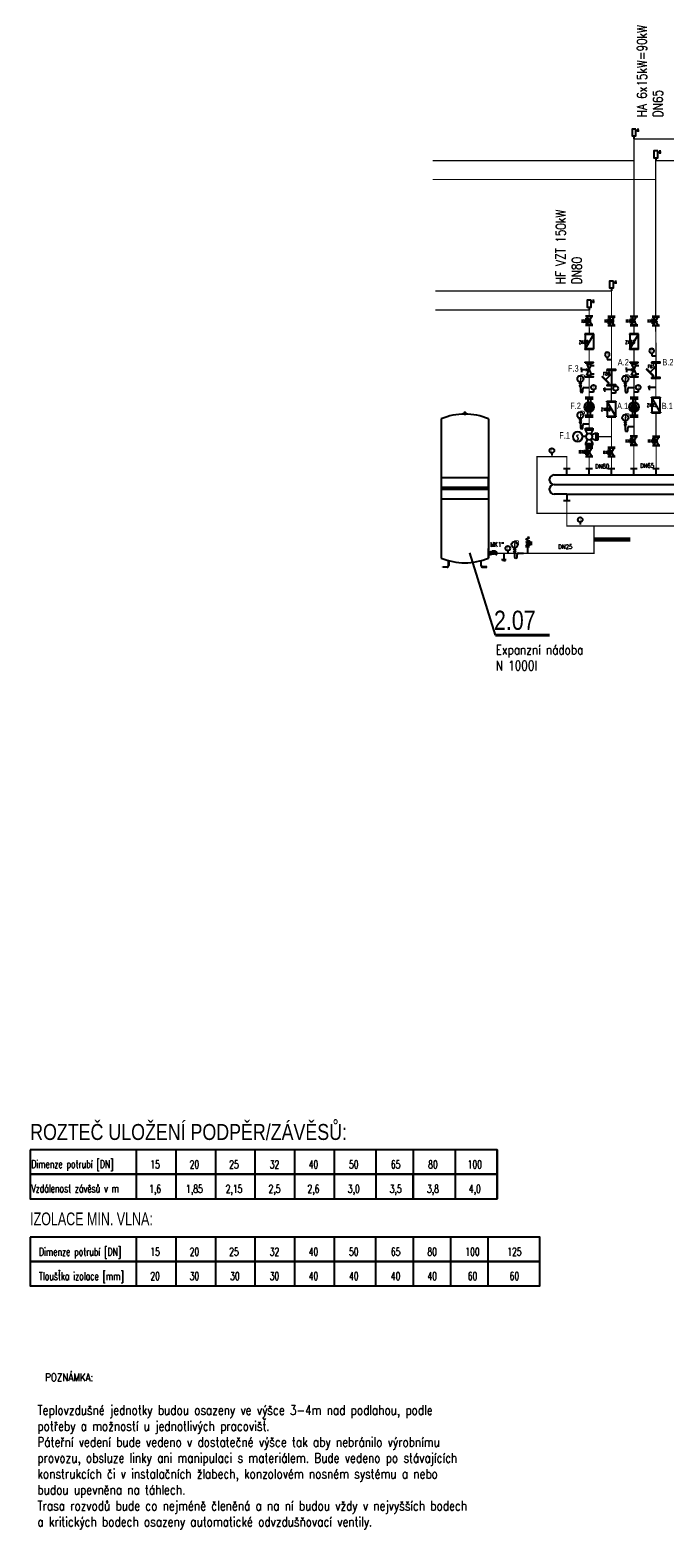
# Model space of a CAD drawing. Header units: millimetres. Extents: x -15830 to 4680139, y -28864 to 2281735.
# Tile 4 of 256: x 9867 to 19818, y -1836 to 21806. Entities that reach past the tile are written whole.
import ezdxf
from ezdxf.enums import TextEntityAlignment as Align

# ---------------------------------------------------------------- set-up
doc = ezdxf.new("R2010")
doc.units = ezdxf.units.MM
for name, pattern in [('ACAD_ISO04W100', [30, 24, -3, 0, -3]), ('DASHED', [19.05, 12.7, -6.35]), ('ČÁRKOVANÁ', [19.05, 12.7, -6.35])]:
    doc.linetypes.add(name, pattern=pattern)
for name, color, linetype in [('0 @ 100', 7, 'Continuous'), ('0 @ 50 (1)', 7, 'Continuous'), ('ARMATURY', 7, 'Continuous'), ('CH_armatury', 7, 'Continuous'), ('G armatury', 7, 'Continuous'), ('NWT-UT_TEXT', 90, 'Continuous'), ('NWT_UT_POZICE', 32, 'Continuous'), ('NWT_UT_PRIV', 1, 'Continuous'), ('NWT_UT_TEXT', 90, 'Continuous'), ('NWT_UT_ZARIZENI', 4, 'Continuous'), ('NWT_UT_ZARIZENÍ', 4, 'Continuous'), ('NWT_UT_ZPÁT', 150, 'DASHED'), ('UT_POZICE', 1, 'Continuous'), ('UT_SV', 3, 'ACAD_ISO04W100'), ('UT_TEXT', 90, 'Continuous')]:
    doc.layers.add(name, color=color, linetype=linetype)
doc.layers.add('G-TECHOLOGIE', color=6, linetype='Continuous', lineweight=20)
doc.layers.add('NEKO_armatury', color=7, linetype='Continuous', lineweight=25)
doc.styles.add('ARIAL', font='arial.ttf', dxfattribs={"width": 0.8})
doc.styles.add('ROMANS', font='romans.shx', dxfattribs={"width": 0.8})
doc.styles.add('Romans 0.7', font='romans.shx', dxfattribs={"width": 0.7})
doc.styles.add('ROMANSX', font='romansx.shx', dxfattribs={"width": 0.8})
doc.styles.get("Standard").update_dxf_attribs({"font": 'arial.ttf'})

# ---------------------------------------------------------------- blocks, each defined once
blk = doc.blocks.new('Vypouštěcí ventil')
at = {"layer": 'NEKO_armatury', "color": 0, "lineweight": -3}
for p, q in [((0, 0), (0, -5)), ((-1, -5), (-1, -4)), ((0, -5), (-1, -5)), ((0, -5), (1, -5)), ((1, -5), (1, -4))]:
    blk.add_line(p, q, dxfattribs=at)
blk = doc.blocks.new('TEPLOMĚR')
at = {"layer": 'NEKO_armatury', "color": 0, "lineweight": -3}
blk.add_line((0, 3.8), (0, 1.1), dxfattribs=at)
blk.add_circle((0, 6.2), 2.5, dxfattribs=at)
blk.add_text('T', height=2.5, dxfattribs=at).set_placement((0, 6.2), align=Align.MIDDLE_CENTER)
blk = doc.blocks.new('*U718')
at = {"layer": '0 @ 100', "color": 7}
blk.add_text('P', height=6.7, dxfattribs=at).set_placement((-10.1, 7))
at = {"layer": '0 @ 50 (1)', "color": 7}
blk.add_text('P', height=3.35, dxfattribs=at).set_placement((-10.1, 7))
blk = doc.blocks.new('MANOMETR SMYČKA')
at = {"layer": 'NEKO_armatury', "lineweight": -3}
for p, q in [((-7.8, 4.55), (-10.4, 4.55)), ((-10.4, 1.3), (-7.8, 4.55)), ((-7.8, 1.3), (-10.4, 4.55)), ((-10.4, 1.3), (-7.8, 1.3)), ((-9.1, 5.85), (-9.1, 4.55)), ((-9.1, 4.55), (-7.8, 4.55)), ((-9.1, 1.3), (-9.1, -3.9)), ((-5.2, 0), (0, 0)), ((-7.8, -5.2), (-7.8, -5.2)), ((-6.5, -3.9), (-6.5, -1.3))]:
    blk.add_line(p, q, dxfattribs=at)
blk.add_circle((-9.1, 9.1), 3.25, dxfattribs=at)
for centre, start, end in [((-7.8, -3.9), 180, 270), ((-7.8, -3.9), 270, 0), ((-5.2, -1.3), 90, 180)]:
    blk.add_arc(centre, 1.3, start, end, dxfattribs=at)
blk.add_blockref('*U718', (0, 0))
blk = doc.blocks.new('ČERPADLO S PLYNULOU ZMĚNOU OTÁČEK (PŘÍRUBOVÉ)')
at = {"layer": 'NEKO_armatury', "lineweight": -3}
blk.add_hatch(color=256, dxfattribs=at).paths.add_polyline_path([(26043.9, 27754.7), (26042.6, 27752.3), (26045.3, 27752.3)])
for p, q in [((26040.8, 27758.7), (26047.1, 27758.7)), ((26047.1, 27757.4), (26040.8, 27757.4)), ((26043.9, 27757.4), (26042.1, 27757.4)), ((26043.9, 27757.4), (26042.9, 27757.4)), ((26042.9, 27757.4), (26042.9, 27755)), ((26043.9, 27757.4), (26045.8, 27757.4)), ((26043.9, 27757.4), (26047.1, 27757.4)), ((26043.9, 27757.4), (26044.9, 27757.4)), ((26044.9, 27757.4), (26044.9, 27755)), ((26040.7, 27749.1), (26043.9, 27754.7)), ((26040.7, 27749.1), (26047.2, 27749.1)), ((26047.1, 27744.4), (26040.8, 27744.4)), ((26041.2, 27749.9), (26046.7, 27749.9)), ((26041.7, 27750.8), (26046.2, 27750.8)), ((26042.1, 27751.5), (26045.8, 27751.5)), ((26043.9, 27744.4), (26042.1, 27744.4)), ((26042.5, 27752.1), (26045.4, 27752.1)), ((26042.6, 27752.3), (26045.3, 27752.3)), ((26042.9, 27744.4), (26042.9, 27746.8)), ((26043.9, 27744.4), (26042.9, 27744.4)), ((26043.9, 27754.7), (26047.2, 27749.1)), ((26043.9, 27744.4), (26045.8, 27744.4)), ((26043.9, 27744.4), (26047.1, 27744.4)), ((26043.9, 27744.4), (26044.9, 27744.4)), ((26044.9, 27744.4), (26044.9, 27746.8)), ((26040.8, 27743.2), (26047.1, 27743.2))]:
    blk.add_line(p, q, dxfattribs=at)
blk.add_circle((26043.9, 27750.9), 3.75, dxfattribs=at)
blk = doc.blocks.new('ČERPADLO-E PŘÍBUBOVÉ')
at = {"layer": 'NEKO_armatury', "lineweight": -3}
blk.add_blockref('ČERPADLO S PLYNULOU ZMĚNOU OTÁČEK (PŘÍRUBOVÉ)', (-26043.9, -27743.2), dxfattribs=at)
blk = doc.blocks.new('A$C00DB090D')
at = {"layer": 'CH_armatury', "color": 0}
for p, q in [((72, 245), (-68, 245)), ((-68, 245), (-68, 235)), ((72, 235), (72, 245)), ((70, 10), (-70, 10)), ((-70, 10), (-70, 0)), ((70, 0), (-70, 0)), ((72, 235), (-68, 235)), ((-63, 235), (-63, 10)), ((67, 235), (-63, 10)), ((51, 0), (-51, 0)), ((53, 235), (-50, 235)), ((67, 235), (67, 10)), ((70, 0), (70, 10))]:
    blk.add_line(p, q, dxfattribs=at)
blk = doc.blocks.new('RUČNÍ REGULAČNÍ VENTIL PŘÍRUBOVÝ')
at = {"layer": 'NEKO_armatury', "color": 0, "lineweight": -3}
for p, q in [((-5.9, 5.4), (-5.9, 7.2)), ((-2.5, 5.4), (-5.9, 5.4)), ((-5.9, 5.4), (-5.9, 3.5)), ((-3.1, 10.8), (3.1, 10.8)), ((-3.1, 0), (3.1, 0)), ((-2.5, 6), (0, 5.4)), ((-2.5, 4.7), (0, 5.4)), ((0, 5.4), (-2.5, 5.4)), ((-1.9, 9.8), (1.9, 9.8)), ((-1.9, 1), (1.9, 9.8)), ((-1.9, 9.8), (1.9, 1)), ((-1.9, 1), (1.9, 1)), ((1.9, 9.8), (1.4, 8.6)), ((1.4, 8.6), (3.9, 8.6)), ((1.9, 1), (1.4, 2.2)), ((1.4, 2.2), (3.9, 2.2))]:
    blk.add_line(p, q, dxfattribs=at)
at = {"layer": 'NEKO_armatury', "color": 0}
for points in [[(-3.1, 10.8), (-3.1, 11.2), (3.1, 11.2), (3.1, 10.8), (-3.1, 10.8)], [(-3.1, -0.4), (-3.1, 0), (3.1, 0), (3.1, -0.4), (-3.1, -0.4)]]:
    blk.add_lwpolyline(points, dxfattribs=at)
blk = doc.blocks.new('A$C04BD0CC1')
at = {"layer": 'NEKO_armatury', "ltscale": 40}
for p, q in [((-62, 267), (-166, 267)), ((-123, 327), (-123, 219)), ((0, 93), (0, 0))]:
    blk.add_line(p, q, dxfattribs=at)
blk.add_lwpolyline([(-62, 307), (62, 307), (62, 93), (-62, 93)], close=True, dxfattribs=at)
blk = doc.blocks.new('A$C64BC6BFD')
at = {"layer": 'CH_armatury'}
for p, q in [((-239, 32), (-239, -32)), ((-10, 0), (-239, 0)), ((-10, 32), (-10, -32)), ((-70, 0), (-158, -88))]:
    blk.add_line(p, q, dxfattribs=at)
for points in [[(-239, -70), (-249, -70), (-249, 70), (-239, 70)], [(0, -70), (-10, -70), (-10, 70), (0, 70)], [(-109, -138), (-116, -145), (-215, -46), (-208, -39)]]:
    blk.add_lwpolyline(points, close=True, dxfattribs=at)
blk = doc.blocks.new('3EV')
at = {"layer": 'NWT_UT_ZARIZENÍ', "color": 2}
for p, q in [((62, 125), (0, 125)), ((0, 125), (0, -125)), ((206, 62), (62, 125)), ((62, 125), (62, -125)), ((301, 113), (301, 225)), ((394, 62), (537, 125)), ((537, 125), (600, 125)), ((537, 125), (537, -125)), ((600, 125), (600, -125)), ((0, -125), (62, -125)), ((62, -125), (206, -62)), ((175, -238), (238, -94)), ((425, -238), (175, -238)), ((175, -238), (175, -300)), ((175, -300), (425, -300)), ((362, -94), (425, -238)), ((537, -125), (394, -62)), ((425, -300), (425, -238)), ((600, -125), (537, -125))]:
    blk.add_line(p, q, dxfattribs=at)
for centre, radius in [((301, 399), 173), ((300, 0), 112)]:
    blk.add_circle(centre, radius, dxfattribs=at)
for points in [[(62, 125), (62, 62), (0, 125), (0, 62)], [(537, 125), (537, 62), (600, 125), (600, 62)], [(62, -62), (62, -125), (0, -62), (0, -125)], [(237, -238), (175, -238), (237, -300), (175, -300)], [(425, -300), (362, -300), (425, -238), (362, -238)], [(537, -62), (537, -125), (600, -62), (600, -125)]]:
    blk.add_solid(points, dxfattribs=at)
at = {"layer": 'NWT_UT_ZARIZENÍ', "color": 2, "style": 'ROMANS'}
blk.add_text('~', height=220, rotation=179.8187, dxfattribs=at).set_placement((438, 493))
blk = doc.blocks.new('MKoprava')
at = {"layer": 'NWT_UT_ZARIZENI', "color": 2, "extrusion": (0, 1, 0)}
for p, q in [((259779, 68565), (259779, 68600)), ((259794, 68600), (259779, 68600)), ((259794, 68591), (259779, 68591)), ((259794, 68574), (259779, 68574)), ((259794, 68565), (259779, 68565)), ((259794, 68600), (259794, 68565)), ((259794, 68597), (259796, 68597)), ((259794, 68568), (259796, 68568)), ((259796, 68568), (259796, 68597)), ((259796, 68592), (259819, 68592)), ((259796, 68573), (259819, 68573)), ((259798, 68595), (259798, 68610)), ((259801, 68595), (259798, 68595)), ((259800, 68612), (259841, 68612)), ((259801, 68595), (259801, 68600)), ((259803, 68602), (259841, 68602)), ((259814, 68610), (259822, 68610)), ((259814, 68606), (259814, 68610)), ((259814, 68606), (259822, 68606)), ((259817, 68606), (259817, 68610)), ((259818, 68606), (259818, 68610)), ((259819, 68592), (259820, 68593)), ((259819, 68572), (259820, 68572)), ((259820, 68593), (259824, 68593)), ((259820, 68572), (259825, 68572)), ((259821, 68602), (259821, 68597)), ((259821, 68597), (259825, 68597)), ((259822, 68606), (259822, 68610)), ((259822, 68602), (259822, 68597)), ((259824, 68595), (259839, 68595)), ((259824, 68595), (259824, 68593)), ((259825, 68611), (259838, 68611)), ((259825, 68611), (259825, 68602)), ((259825, 68602), (259825, 68595)), ((259825, 68597), (259829, 68597)), ((259825, 68572), (259828, 68571)), ((259828, 68597), (259828, 68602)), ((259828, 68571), (259836, 68571)), ((259829, 68602), (259829, 68597)), ((259833, 68601), (259829, 68601)), ((259829, 68601), (259829, 68596)), ((259829, 68596), (259833, 68596)), ((259833, 68596), (259833, 68601)), ((259834, 68602), (259834, 68597)), ((259834, 68597), (259838, 68597)), ((259836, 68571), (259837, 68571)), ((259837, 68570), (259845, 68570)), ((259838, 68611), (259838, 68602)), ((259838, 68602), (259838, 68595)), ((259838, 68602), (259838, 68597)), ((259838, 68597), (259841, 68597)), ((259839, 68595), (259839, 68594)), ((259839, 68594), (259845, 68594)), ((259841, 68602), (259841, 68612)), ((259841, 68602), (259841, 68597)), ((259847, 68600), (259847, 68564)), ((259847, 68600), (259865, 68600)), ((259847, 68591), (259865, 68591)), ((259847, 68573), (259865, 68573)), ((259847, 68564), (259865, 68564)), ((259865, 68600), (259865, 68564))]:
    blk.add_line(p, q, dxfattribs=at)
at = {"layer": 'NWT_UT_ZARIZENI', "color": 2}
for p, q in [((259794, 68597), (259794, 68568)), ((259796, 68568), (259796, 68597)), ((259819, 68592), (259819, 68591)), ((259819, 68574), (259819, 68573)), ((259820, 68593), (259820, 68590)), ((259820, 68574), (259820, 68572)), ((259825, 68586), (259825, 68592)), ((259825, 68572), (259825, 68579)), ((259828, 68571), (259828, 68592)), ((259836, 68571), (259836, 68592)), ((259837, 68570), (259837, 68593)), ((259845, 68594), (259845, 68570))]:
    blk.add_line(p, q, dxfattribs=at)
blk.add_circle((259817, 68582), 8.5, dxfattribs=at)
at = {"layer": 'NWT_UT_ZARIZENI', "color": 2, "extrusion": (0, 0, -1)}
blk.add_circle((-259817, 68582), 2.5, dxfattribs=at)
for centre, radius, start, end in [((-259794, 68598), 0.4, 270, 330), ((-259794, 68567), 0.4, 30, 90), ((-259796, 68597), 0.4, 90, 180), ((-259796, 68568), 0.4, 180, 270), ((-259803, 68600), 2, 0, 90), ((-259819, 68593), 0.5, 210, 270), ((-259819, 68572), 0.5, 90, 150), ((-259820, 68593), 0.5, 30, 90), ((-259820, 68572), 0.5, 270, 330), ((-259825, 68570), 2, 90, 107.073), ((-259828, 68573), 2, 270, 287.073), ((-259836, 68570), 0.5, 90, 135), ((-259837, 68571), 0.5, 270, 315), ((-259845, 68596), 2, 180, 270), ((-259845, 68568), 2, 90, 180)]:
    blk.add_arc(centre, radius, start, end, dxfattribs=at)
at = {"layer": 'NWT_UT_ZARIZENI', "color": 2}
for centre, radius, start, end in [((259800, 68610), 2.5, 90, 180), ((259843, 68621), 33.9, 234.358, 237.0714), ((259826, 68594), 2.03, 236.2651, 254.6002), ((259828, 68601), 9.06, 255.5476, 268.5401), ((259831, 68601), 9.67, 250.8239, 299.0131), ((259827, 68590), 1.96, 70.7883, 88.3356), ((259835, 68594), 1.77, 306.2437, 335.0985), ((259824, 68617), 26.8, 297.7791, 302.6958), ((259837, 68592), 0.951, 119.282, 149.4036)]:
    blk.add_arc(centre, radius, start, end, dxfattribs=at)

msp = doc.modelspace()

# ---------------------------------------------------------------- linework, layer by layer
at = {"layer": 'ARMATURY'}
for p, q in [((17666.477, 13759.448), (17636.477, 13715.948)), ((17636.477, 13715.948), (17694.977, 13715.948)), ((17637.595, 13823.201), (17695.48, 13848.78)), ((17666.537, 13810.411), (17637.595, 13823.201)), ((17666.537, 13784.831), (17637.595, 13772.042)), ((17666.537, 13759.252), (17637.595, 13772.042)), ((17709.809, 13787.711), (17666.309, 13759.211)), ((17694.977, 13715.948), (17666.477, 13759.448)), ((17666.537, 13861.57), (17695.48, 13848.78)), ((17666.537, 13810.411), (17695.48, 13797.621)), ((17666.537, 13784.831), (17695.48, 13797.621)), ((17709.809, 13729.211), (17709.809, 13787.711)), ((17720.085, 13787.09), (17720.085, 13728.59)), ((17694.355, 13705.672), (17635.855, 13705.672)), ((17665.105, 13705.672), (17665.105, 13603.777))]:
    msp.add_line(p, q, dxfattribs=at)
msp.add_lwpolyline([(17666.537, 13759.252), (17709.809, 13729.211)], dxfattribs=at)
at = {"layer": 'G armatury'}
for p, q in [((18582.828, 17209.554), (18582.828, 17291.105)), ((18597.102, 17308.515), (18666.309, 17188.646)), ((18597.102, 17188.646), (18666.309, 17308.515)), ((18932.828, 17202.829), (18932.828, 17284.38)), ((18947.102, 17301.79), (19016.309, 17181.921)), ((18947.102, 17181.921), (19016.309, 17301.79)), ((19285.617, 17204.687), (19285.617, 17286.238)), ((19299.891, 17303.649), (19369.098, 17183.779)), ((19299.891, 17183.779), (19369.098, 17303.649)), ((19627.16, 17202.829), (19627.16, 17284.38)), ((19641.434, 17301.79), (19710.641, 17181.921)), ((19641.434, 17181.921), (19710.641, 17301.79)), ((18631.705, 17248.581), (18582.828, 17248.581)), ((18597.102, 17188.646), (18666.309, 17188.646)), ((18981.705, 17241.856), (18932.828, 17241.856)), ((18947.102, 17181.921), (19016.309, 17181.921)), ((19334.494, 17243.714), (19285.617, 17243.714)), ((19299.891, 17183.779), (19369.098, 17183.779)), ((19676.037, 17241.856), (19627.16, 17241.856)), ((19641.434, 17181.921), (19710.641, 17181.921)), ((19282.853, 15324.705), (19282.853, 15406.256)), ((19297.127, 15423.666), (19366.334, 15303.797)), ((19297.127, 15303.797), (19366.334, 15423.666)), ((19632.853, 15324.705), (19632.853, 15406.256)), ((19716.334, 15423.666), (19647.127, 15303.797)), ((19716.334, 15303.797), (19647.127, 15423.666)), ((18582.853, 15147.345), (18582.853, 15228.896)), ((18631.731, 15186.372), (18582.853, 15186.372)), ((18597.127, 15246.307), (18666.334, 15126.437)), ((18597.127, 15126.437), (18666.334, 15246.307)), ((18932.853, 15147.345), (18932.853, 15228.896)), ((18981.731, 15186.372), (18932.853, 15186.372)), ((18947.127, 15246.307), (19016.334, 15126.437)), ((18947.127, 15126.437), (19016.334, 15246.307)), ((19331.731, 15363.732), (19282.853, 15363.732)), ((19297.127, 15303.797), (19366.334, 15303.797)), ((19681.731, 15363.732), (19632.853, 15363.732))]:
    msp.add_line(p, q, dxfattribs=at)
at = {"layer": 'G-TECHOLOGIE', "color": 7}
for p, q in [((18689.374, 17326.797), (18574.037, 17326.797)), ((18689.374, 17308.515), (18574.037, 17308.515)), ((19039.374, 17320.072), (18924.037, 17320.072)), ((19039.374, 17301.79), (18924.037, 17301.79)), ((19392.163, 17321.93), (19276.826, 17321.93)), ((19392.163, 17303.649), (19276.826, 17303.649)), ((19733.706, 17320.072), (19618.369, 17320.072)), ((19733.706, 17301.79), (19618.369, 17301.79)), ((18689.374, 17188.646), (18574.037, 17188.646)), ((18689.374, 17170.365), (18574.037, 17170.365)), ((18689.374, 17170.365), (18574.037, 17170.365)), ((19039.374, 17181.921), (18924.037, 17181.921)), ((19039.374, 17163.64), (18924.037, 17163.64)), ((19039.374, 17163.64), (18924.037, 17163.64)), ((19392.163, 17183.779), (19276.826, 17183.779)), ((19392.163, 17165.498), (19276.826, 17165.498)), ((19392.163, 17165.498), (19276.826, 17165.498)), ((19733.706, 17181.921), (19618.369, 17181.921)), ((19733.706, 17163.64), (19618.369, 17163.64)), ((19733.706, 17163.64), (19618.369, 17163.64)), ((19389.399, 15441.948), (19274.062, 15441.948)), ((19389.399, 15423.666), (19274.062, 15423.666)), ((19389.399, 15423.666), (19274.062, 15423.666)), ((19389.399, 15423.666), (19274.062, 15423.666)), ((19624.062, 15441.948), (19739.399, 15441.948)), ((19624.062, 15423.666), (19739.399, 15423.666)), ((19624.062, 15423.666), (19739.399, 15423.666)), ((19624.062, 15423.666), (19739.399, 15423.666)), ((18689.399, 15264.588), (18574.062, 15264.588)), ((18689.399, 15246.307), (18574.062, 15246.307)), ((18689.399, 15246.307), (18574.062, 15246.307)), ((18689.399, 15246.307), (18574.062, 15246.307)), ((19039.399, 15264.588), (18924.062, 15264.588)), ((19039.399, 15246.307), (18924.062, 15246.307)), ((19039.399, 15246.307), (18924.062, 15246.307)), ((19039.399, 15246.307), (18924.062, 15246.307)), ((19389.399, 15303.797), (19274.062, 15303.797)), ((19389.399, 15285.516), (19274.062, 15285.516)), ((19389.399, 15285.516), (19274.062, 15285.516)), ((19624.062, 15303.797), (19739.399, 15303.797)), ((19624.062, 15285.516), (19739.399, 15285.516)), ((19624.062, 15285.516), (19739.399, 15285.516)), ((18689.399, 15126.437), (18574.062, 15126.437)), ((18689.399, 15108.156), (18574.062, 15108.156)), ((18689.399, 15108.156), (18574.062, 15108.156)), ((19039.399, 15126.437), (18924.062, 15126.437)), ((19039.399, 15108.156), (18924.062, 15108.156)), ((19039.399, 15108.156), (18924.062, 15108.156))]:
    msp.add_line(p, q, dxfattribs=at)
at = {"layer": 'NEKO_armatury'}
for points in [[(18914.662, 16640.946), (18981.731, 16640.946)], [(19611.898, 16699.264), (19678.967, 16699.264)], [(18698.799, 16128.375), (18631.731, 16128.375)], [(19047.073, 16111.382), (18980.004, 16111.382)], [(19401.563, 16128.375), (19334.494, 16128.375)]]:
    msp.add_lwpolyline(points, dxfattribs=at)
at = {"layer": 'NWT_UT_PRIV', "const_width": 20}
for points in [[(19334.494, 17321.93), (19334.494, 20100.888), (22573.146, 20100.888)], [(19334.494, 19759.355), (16176.221, 19759.355)], [(18981.731, 17321.93), (18981.731, 17417.718)], [(18633.457, 17041.228), (18631.731, 17165.498)], [(19334.494, 17041.228), (19334.494, 17165.498)], [(18631.731, 16596.588), (18631.731, 16796.588)], [(19334.494, 16596.588), (19334.494, 16796.588)], [(18631.731, 16051.948), (18631.731, 16375.458)], [(19334.494, 16051.948), (19334.494, 16365.505)], [(18631.731, 15567.018), (18631.731, 15741.948)], [(19334.494, 15423.666), (19334.494, 15741.948)], [(23714.038, 15497.885), (23106.062, 15497.885), (23106.062, 14228.938), (17813.82, 14228.938), (17813.82, 15116.099), (18281.731, 15116.099), (18281.731, 14930.796)], [(18766.731, 15432.018), (18981.731, 15432.018)], [(18631.731, 15264.588), (18631.731, 15297.018)], [(19331.731, 15303.797), (19331.731, 14930.796)], [(18631.731, 15108.156), (18631.731, 14930.796)]]:
    msp.add_lwpolyline(points, dxfattribs=at)
at = {"layer": 'NWT_UT_TEXT'}
for p, q in [((12149.749, 4246.981), (12149.749, 3481.981)), ((12770.449, 4246.981), (12770.449, 3481.981)), ((13391.15, 4246.981), (13391.15, 3481.981)), ((14011.851, 4246.981), (14011.851, 3481.981)), ((14632.551, 4246.981), (14632.551, 3481.981)), ((15289, 4246.981), (15289, 3481.981)), ((15873.953, 4246.981), (15873.953, 3481.981)), ((16530.401, 4246.981), (16530.401, 3481.981)), ((17186.85, 4246.981), (17186.85, 3481.981)), ((12149.749, 2878.619), (12149.749, 2113.619)), ((12770.449, 2878.619), (12770.449, 2113.619)), ((13391.15, 2878.619), (13391.15, 2113.619)), ((14011.851, 2878.619), (14011.851, 2113.619)), ((14632.551, 2878.619), (14632.551, 2113.619)), ((15873.953, 2878.619), (15873.953, 2113.619)), ((16458.905, 2878.619), (16458.905, 2113.619)), ((17043.858, 2878.619), (17043.858, 2113.619))]:
    msp.add_line(p, q, dxfattribs=at)
msp.add_lwpolyline([(17161.552, 12318.228), (16758.786, 13607.742)], dxfattribs=at)
at = {"layer": 'NWT_UT_TEXT', "const_width": 47.438}
msp.add_lwpolyline([(17161.552, 12318.228), (18014.544, 12318.228)], dxfattribs=at)
at = {"layer": 'NWT_UT_TEXT'}
for points in [[(9866.9, 4246.981), (9866.9, 3864.481), (17186.85, 3864.481), (17186.85, 4246.981)], [(11529.048, 4246.981), (11529.048, 3864.481), (17186.85, 3864.481), (17186.85, 4246.981)], [(9866.9, 3864.481), (9866.9, 3481.981), (15873.953, 3481.981), (15873.953, 3864.481)], [(11529.048, 3864.481), (11529.048, 3481.981), (17186.85, 3481.981), (17186.85, 3864.481)], [(9866.9, 2878.619), (9866.9, 2496.119), (15289, 2496.119), (15289, 2878.619)], [(11529.048, 2878.619), (11529.048, 2496.119), (17858.234, 2496.119), (17858.234, 2878.619)], [(9866.9, 2496.119), (9866.9, 2113.619), (15289, 2113.619), (15289, 2496.119)], [(11529.048, 2496.119), (11529.048, 2113.619), (17858.234, 2113.619), (17858.234, 2496.119)]]:
    msp.add_lwpolyline(points, close=True, dxfattribs=at)
at = {"layer": 'NWT_UT_ZARIZENI'}
for points in [[(16312.607, 15709.777), (16312.607, 13528.777)], [(17052.607, 15710.76), (17052.607, 13528.777)], [(18231.731, 14930.796), (18331.731, 14930.796)], [(18281.731, 14830.796), (18281.731, 14930.796)], [(18581.731, 14930.796), (18681.731, 14930.796)], [(18631.731, 14830.796), (18631.731, 14930.796)], [(18931.731, 14930.796), (19031.731, 14930.796)], [(18981.731, 14830.796), (18981.731, 14930.796)], [(19281.731, 14930.796), (19381.731, 14930.796)], [(19331.731, 14830.796), (19331.731, 14930.796)], [(19631.731, 14930.796), (19731.731, 14930.796)], [(19681.731, 14830.796), (19681.731, 14930.796)], [(17052.597, 14634.769), (17052.597, 14784.769), (16312.607, 14784.769)], [(18081.73, 14680.796), (22681.731, 14680.796)], [(18081.731, 14830.796), (22681.731, 14830.796)], [(17052.597, 14634.769), (16312.597, 14634.277)], [(17052.607, 14619.769), (16312.607, 14619.277)], [(17052.597, 14603.786), (17052.597, 14453.786), (16312.607, 14453.786)], [(17052.617, 14604.769), (16312.617, 14604.277)], [(18281.731, 14530.796), (18081.731, 14530.796)], [(18231.731, 14430.796), (18331.731, 14430.796)], [(18281.731, 14530.796), (22681.731, 14530.796)], [(18281.731, 14530.796), (18281.731, 14430.796)], [(17052.607, 13528.777), (17052.607, 13678.777)], [(16337.601, 13383.845), (16337.601, 13389.245)], [(17027.613, 13383.845), (17027.613, 13389.245)]]:
    msp.add_lwpolyline(points, dxfattribs=at)
for centre, radius, start, end in [((16682.607, 14822.988), 961.789, 67.3749085, 112.6250915), ((18081.731, 14755.796), 75, 90, 270), ((18081.731, 14605.796), 75, 90, 270), ((16682.607, 14415.007), 961.789, 247.3749085, 292.6250915)]:
    msp.add_arc(centre, radius, start, end, dxfattribs=at)
at = {"layer": 'NWT_UT_ZARIZENÍ', "extrusion": (0, 1, 0)}
for p, q in [((16669.107, 15787.232), (16669.107, 15806.868)), ((16694.757, 15808.096), (16670.457, 15808.096)), ((16670.457, 15786.005), (16694.757, 15786.005)), ((16696.107, 15787.232), (16696.107, 15806.868)), ((16424.648, 13410.845), (16424.648, 13488.457)), ((16430.076, 13486.963), (16430.076, 13410.845)), ((16935.138, 13486.963), (16935.138, 13410.845)), ((16940.565, 13410.845), (16940.565, 13488.457)), ((16337.601, 13389.245), (16378.101, 13389.245)), ((16378.101, 13383.845), (16337.601, 13383.845)), ((16378.101, 13389.245), (16402.931, 13389.245)), ((16402.931, 13383.845), (16378.101, 13383.845)), ((16987.113, 13389.245), (16962.283, 13389.245)), ((16962.283, 13383.845), (16987.113, 13383.845)), ((17027.613, 13389.245), (16987.113, 13389.245)), ((16987.113, 13383.845), (17027.613, 13383.845))]:
    msp.add_line(p, q, dxfattribs=at)
at = {"layer": 'NWT_UT_ZARIZENÍ'}
for p, q in [((17086.357, 13603.777), (17052.607, 13603.777)), ((16371.351, 13383.845), (16371.351, 13389.245)), ((16993.863, 13383.845), (16993.863, 13389.245))]:
    msp.add_line(p, q, dxfattribs=at)
msp.add_lwpolyline([(17052.607, 13585.62), (17086.357, 13585.62), (17086.357, 13621.935), (17052.607, 13621.935)], close=True, dxfattribs=at)
for centre, radius, start, end in [((16402.991, 13410.902), 21.657, 269.8391065, 359.8497343), ((16403.006, 13410.915), 27.069, 269.8398247, 359.8531754), ((16962.207, 13410.915), 27.069, 180.1468246, 270.1601753), ((16962.222, 13410.902), 21.657, 180.1502657, 270.1608935)]:
    msp.add_arc(centre, radius, start, end, dxfattribs=at)
for centre, major_axis, start_param, end_param in [((16670.457, 15806.868), (-1.35, 0), -1.570796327, 0), ((16670.457, 15787.232), (-1.35, 0), 0, 1.570796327), ((16673.157, 15784.777), (-1.35, 0), -3.141592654, -1.570796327), ((16682.607, 15808.096), (-4.05, 0), -3.141592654, 0), ((16692.057, 15784.777), (-1.35, 0), -1.570796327, 0), ((16694.757, 15806.868), (-1.35, 0), -3.141592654, -1.570796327), ((16694.757, 15787.232), (-1.35, 0), 1.570796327, 3.141592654)]:
    msp.add_ellipse(centre, major_axis=major_axis, ratio=0.909090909, start_param=start_param, end_param=end_param, dxfattribs=at)
at = {"layer": 'NWT_UT_ZPÁT', "color": 1, "ltscale": 0.25, "const_width": 20}
for points in [[(19676.028, 17321.93), (19676.028, 19759.355), (22573.146, 19759.355)], [(19676.028, 19464.244), (16176.221, 19464.244)], [(18981.731, 17417.718), (18981.731, 17717.718), (16218.971, 17717.718)], [(18631.731, 17417.718), (16218.971, 17417.718)], [(22724.334, 13689.149), (22615.742, 13689.149), (22076.82, 13689.149), (22076.82, 14032.085), (18281.731, 14032.085), (18281.731, 14430.796)], [(18706.144, 14032.085), (18706.144, 13603.777), (17182.994, 13603.777)]]:
    msp.add_lwpolyline(points, dxfattribs=at)
at = {"layer": 'NWT_UT_ZPÁT', "color": 1, "const_width": 20}
for points in [[(18631.731, 17326.797), (18631.731, 17417.718)], [(18981.731, 16485.304), (18981.731, 17165.498)], [(19678.967, 16598.546), (19676.028, 17165.498)], [(19677.24, 16051.948), (19677.24, 16349.417)], [(18980.004, 15986.588), (18980.004, 16236.176)], [(18981.731, 15264.588), (18981.731, 15741.948)], [(19678.967, 15807.308), (19681.731, 15423.666)], [(19681.731, 15303.797), (19681.731, 14930.796)], [(18981.731, 15107.585), (18981.731, 14930.796)]]:
    msp.add_lwpolyline(points, dxfattribs=at)
at = {"layer": 'UT_SV', "ltscale": 8, "const_width": 65.464}
msp.add_lwpolyline([(18706.144, 13817.931), (19275.654, 13817.931)], dxfattribs=at)

# ---------------------------------------------------------------- block references
at = {"xscale": -1.125, "yscale": 1.125, "zscale": 1.125}
msp.add_blockref('MKoprava', (309434.122, -63551.388), dxfattribs=at)
at = {"layer": 'NEKO_armatury', "ltscale": 40, "xscale": -0.5, "yscale": 0.5, "zscale": 0.5}
for p in [(19334.494, 20100.888), (19676.028, 19759.355), (18981.731, 17717.718), (18631.731, 17417.718)]:
    msp.add_blockref('A$C04BD0CC1', p, dxfattribs=at)
at = {"layer": 'NEKO_armatury', "linetype": 'ČÁRKOVANÁ'}
msp.add_blockref('A$C00DB090D', (18631.731, 16796.588), dxfattribs=at)
at = {"layer": 'NEKO_armatury', "linetype": 'ČÁRKOVANÁ', "rotation": 359.9999992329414}
msp.add_blockref('A$C00DB090D', (19334.494, 16796.588), dxfattribs=at)
at = {"layer": 'NEKO_armatury'}
for name, p, xscale, yscale, zscale in [('TEPLOMĚR', (19611.898, 16683.194), -15, 15, 15), ('RUČNÍ REGULAČNÍ VENTIL PŘÍRUBOVÝ', (18631.731, 16373.546), 20, 20, 20), ('TEPLOMĚR', (18914.662, 16624.876), -15, 15, 15), ('MANOMETR SMYČKA', (18631.731, 16201.948), 15, 15, 15), ('TEPLOMĚR', (18698.799, 16112.305), 15, 15, 15), ('ČERPADLO-E PŘÍBUBOVÉ', (18631.731, 15741.948), 20, 20, 20), ('MANOMETR SMYČKA', (18631.731, 15631.983), 15, 15, 15), ('TEPLOMĚR', (18047.775, 15120.298), 15, 15, 15), ('TEPLOMĚR', (18491.884, 14036.284), 15, 15, 15), ('TEPLOMĚR', (17354.747, 13587.707), 15, 15, 15), ('MANOMETR SMYČKA', (17599.524, 13602.944), 15, 15, 15), ('Vypouštěcí ventil', (17295.076, 13603.777), 22.5, 22.5, 22.5)]:
    msp.add_blockref(name, p, dxfattribs=dict(at, xscale=xscale, yscale=yscale, zscale=zscale))
for name, p, xscale, yscale, zscale, rotation in [('RUČNÍ REGULAČNÍ VENTIL PŘÍRUBOVÝ', (19334.494, 16373.546), 20, 20, 20, 359.9999992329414), ('MANOMETR SMYČKA', (19334.494, 16201.948), 15, 15, 15, 359.9999992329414), ('Vypouštěcí ventil', (18980.004, 16171.288), -22.5, 22.5, 22.5, 270), ('TEPLOMĚR', (19047.073, 16095.311), 15, 15, 15, 359.9999992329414), ('TEPLOMĚR', (19401.563, 16112.305), 15, 15, 15, 359.9999992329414), ('Vypouštěcí ventil', (19677.24, 16200.682), -22.5, 22.5, 22.5, 270), ('ČERPADLO-E PŘÍBUBOVÉ', (19334.494, 15741.948), 20, 20, 20, 359.9999992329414), ('MANOMETR SMYČKA', (19334.494, 15591.948), 15, 15, 15, 359.9999992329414)]:
    msp.add_blockref(name, p, dxfattribs=dict(at, xscale=xscale, yscale=yscale, zscale=zscale, rotation=rotation))
at = {"layer": 'NEKO_armatury', "xscale": -1, "rotation": 270}
for p in [(19677.24, 16598.546), (18980.004, 16485.304)]:
    msp.add_blockref('A$C64BC6BFD', p, dxfattribs=at)
at = {"layer": 'NEKO_armatury', "linetype": 'ČÁRKOVANÁ', "xscale": -1}
for p in [(18981.731, 15741.948), (19678.967, 15807.308)]:
    msp.add_blockref('A$C00DB090D', p, dxfattribs=at)
at = {"layer": 'NWT_UT_ZARIZENÍ', "xscale": -0.4500000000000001, "yscale": 0.4500000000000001, "zscale": 0.4500000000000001, "rotation": 90}
msp.add_blockref('3EV', (18631.731, 15567.018), dxfattribs=at)

# ---------------------------------------------------------------- texts
at = {"layer": 'NWT-UT_TEXT', "color": 2, "style": 'ARIAL'}
for s, height, width, p in [('ROZTEČ ULOŽENÍ PODPĚR/ZÁVĚSŮ:', 250, 0.8, (9866.9, 4403.022)), ('IZOLACE MIN. VLNA:', 200, 0.7, (9866.9, 3065.527))]:
    msp.add_text(s, height=height, dxfattribs=dict(at, width=width)).set_placement(p)
at = {"layer": 'NWT-UT_TEXT', "insert": (9980.315, -732.835), "char_height": 150, "width": 7341.27152, "attachment_point": 4, "style": 'ROMANSX'}
msp.add_mtext('Teplovzdušné jednotky budou osazeny ve výšce 3-4m nad podlahou, podle potřeby a možností u jednotlivých pracovišť.\\PPáteřní vedení bude vedeno v dostatečné výšce tak aby nebránilo výrobnímu provozu, obsluze linky ani manipulaci s materiálem. Bude vedeno po stávajících konstrukcích či v instalačních žlabech, konzolovém nosném systému a nebo budou upevněna na táhlech.\\PTrasa rozvodů bude co nejméně členěná a na ní budou vždy v nejvyšších bodech a kritických bodech osazeny automatické odvzdušňovací ventily.', dxfattribs=at)
at = {"layer": 'NWT_UT_POZICE', "color": 1, "style": 'ARIAL', "width": 0.8}
msp.add_text('2.07', height=300, rotation=359.9993989, dxfattribs=at).set_placement((17139.107, 12402.374))
at = {"layer": 'NWT_UT_TEXT'}
for s, style, width, p in [('Dimenze potrubí [DN]', 'Romans 0.7', 0.7, (9885.297, 3962.9)), ('Vzdálenost závěsů v m', 'Romans 0.7', 0.7, (9885.297, 3580.4)), ('Dimenze potrubí [DN]', 'Romans 0.7', 0.7, (10005.746, 2588.371)), ('Tloušťka izolace [mm]', 'Romans 0.7', 0.7, (10005.746, 2205.871)), ('POZNÁMKA:', 'ROMANS', 0.8, (10101.669, 618.14))]:
    msp.add_text(s, height=125, dxfattribs=dict(at, style=style, width=width)).set_placement(p)
at = {"layer": 'NWT_UT_TEXT', "style": 'Romans 0.7', "width": 0.7}
for s, p in [('15', (11826.166, 3956.733)), ('20', (12442.127, 3956.733)), ('25', (13062.828, 3956.733)), ('32', (13697.957, 3956.733)), ('40', (14308.376, 3956.733)), ('50', (14940.953, 3956.733)), ('65', (15597.402, 3956.733)), ('80', (16182.354, 3956.733)), ('100', (16838.803, 3956.733)), ('1,6', (11826.166, 3574.233)), ('1,85', (12442.127, 3574.233)), ('2,15', (13062.828, 3574.233)), ('2,5', (13697.957, 3574.233)), ('2,6', (14308.376, 3574.233)), ('3,0', (14940.953, 3574.233)), ('3,5', (15597.402, 3574.233)), ('3,8', (16182.354, 3574.233)), ('4,0', (16838.803, 3574.233)), ('15', (11826.166, 2588.371)), ('20', (12442.127, 2588.371)), ('25', (13062.828, 2588.371)), ('32', (13697.957, 2588.371)), ('40', (14308.376, 2588.371)), ('50', (14940.953, 2588.371)), ('65', (15597.402, 2588.371)), ('80', (16170.478, 2588.371)), ('100', (16803.055, 2588.371)), ('125', (17459.503, 2588.371)), ('20', (11826.166, 2205.871)), ('30', (12442.127, 2205.871)), ('30', (13077.257, 2205.871)), ('30', (13697.957, 2205.871)), ('40', (14308.376, 2205.871)), ('40', (14940.953, 2205.871)), ('40', (15597.402, 2205.871)), ('40', (16170.478, 2205.871)), ('60', (16803.055, 2205.871)), ('60', (17459.503, 2205.871))]:
    msp.add_text(s, height=125, dxfattribs=at).set_placement(p, align=Align.CENTER)
at = {"layer": 'NWT_UT_TEXT', "insert": (17166.41, 12167.083), "char_height": 150, "attachment_point": 1, "style": 'ROMANS'}
msp.add_mtext_dynamic_manual_height_columns('Expanzní nádoba\\PN 1000l', width=1638.98174, gutter_width=12.5, heights=[0], dxfattribs=at)
at = {"layer": 'UT_POZICE', "char_height": 100, "width": 271.07977, "attachment_point": 3, "rotation": 0.0006011, "style": 'ARIAL'}
for s, insert in [('F.3', (18466.624, 16551.76)), ('A.2', (19253.982, 16648.391)), ('B.2', (19953.982, 16648.391)), ('F.2', (18502.894, 15965.019)), ('A.1', (19243.775, 15962.794)), ('B.1', (19943.775, 15962.794)), ('F.1', (18330.849, 15502.164))]:
    msp.add_mtext(s, dxfattribs=dict(at, insert=insert))
at = {"layer": 'UT_TEXT', "char_height": 150, "attachment_point": 7, "rotation": 90, "style": 'ROMANS'}
for s, insert in [('\\A1;HA 6x15kW=90kW\\PDN65', (19784.459, 20442.983)), ('\\A1;HF VZT 150kW\\PDN80', (18511.584, 17823.622))]:
    msp.add_mtext_dynamic_manual_height_columns(s, width=1527.36311, gutter_width=755.638, heights=[1425.351], dxfattribs=dict(at, insert=insert))
at = {"layer": 'UT_TEXT', "style": 'ROMANS'}
for s, width, insert, char_height, attachment_point in [('KK80', 237.65009, (18664.152, 17269.087), 50, 3), ('KK80', 237.65009, (19023.912, 17271.041), 50, 3), ('KK65', 237.65009, (19359.627, 17269.204), 50, 3), ('KK65', 237.65009, (19701.16, 17269.204), 50, 3), ('\\pt100;ZK80', 237.65009, (18621.994, 16939.414), 50, 3), ('\\pt100;ZK65', 237.65009, (19349.894, 16939.414), 50, 3), ('\\pt100;F65', 147.26523, (19658.416, 16556.388), 50, 3), ('\\pt100;F80', 147.26523, (18961.065, 16443.147), 50, 3), ('\\pt100;ZK80', 237.65009, (18968.541, 15884.774), 50, 3), ('\\pt100;ZK65', 237.65009, (19690.914, 15950.134), 50, 3), ('KK65', 237.65009, (19356.863, 15389.221), 50, 3), ('KK65', 237.65009, (19706.863, 15389.221), 50, 3), ('KK80', 237.65009, (18624.134, 15217.602), 50, 3), ('KK80', 237.65009, (19005.137, 15211.861), 50, 3), ('DN80', 237.65009, (18947.577, 15001.551), 70, 3), ('DN65', 237.65009, (19649.891, 15012.682), 70, 3), ('MK1"', 237.65009, (17079.397, 13775.973), 70, 1), ('DN25', 237.65009, (18146.557, 13740.669), 70, 1)]:
    msp.add_mtext_dynamic_manual_height_columns(s, width=width, gutter_width=12.5, heights=[0], dxfattribs=dict(at, insert=insert, char_height=char_height, attachment_point=attachment_point))

doc.saveas('drawing.dxf')
